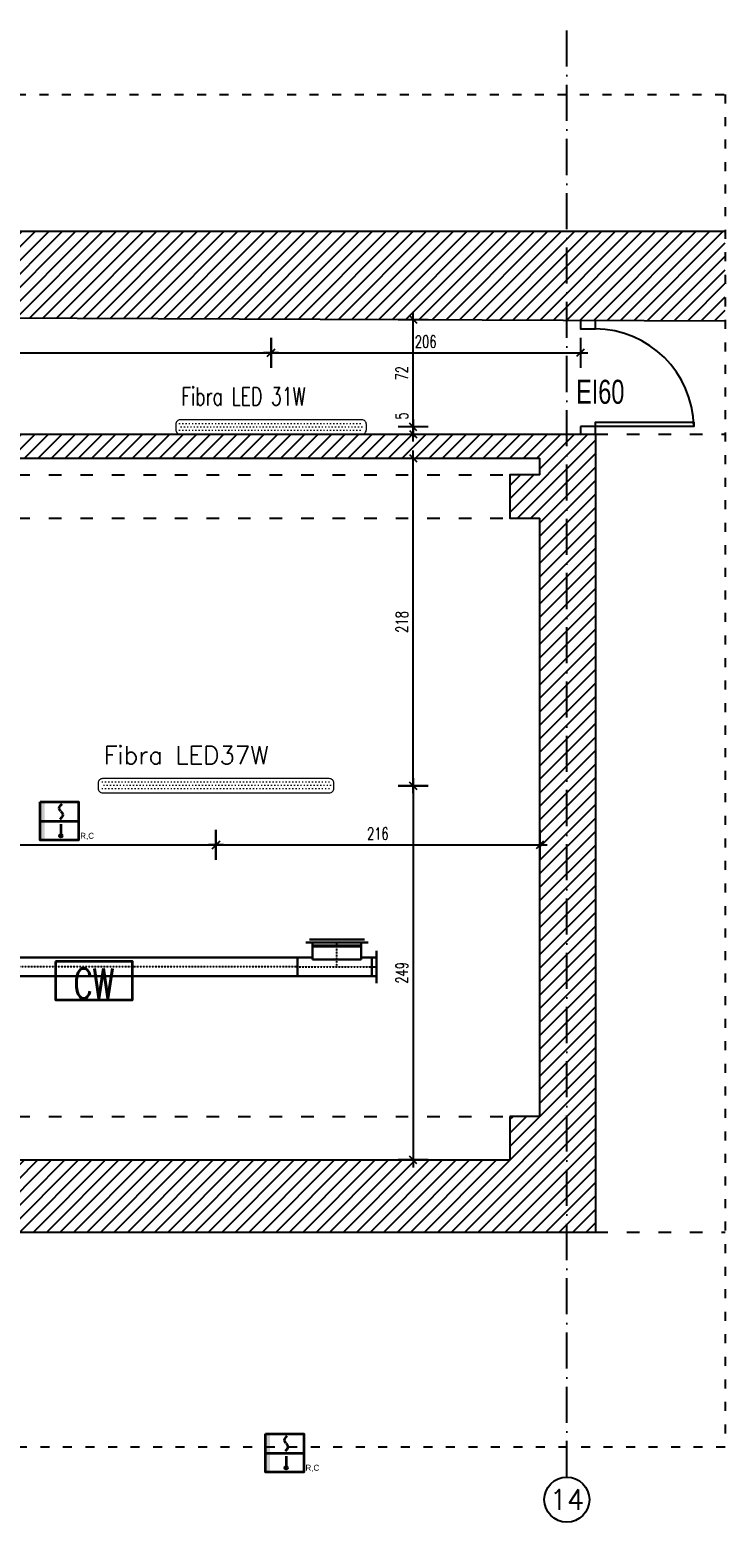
# Model space of a CAD drawing. Header units: millimetres. Extents: x 167273 to 188273, y -125105 to -88145.
# Tile 114 of 210: x 182890 to 183353, y -120617 to -119624. Entities that reach past the tile are written whole.
import ezdxf
from ezdxf.enums import TextEntityAlignment as Align

# ---------------------------------------------------------------- set-up
doc = ezdxf.new("R2010")
doc.units = ezdxf.units.MM
doc.header["$PDMODE"] = 35
doc.header["$PDSIZE"] = 5
for name, pattern in [('ACAD_ISO03W100', [30, 12, -18]), ('ACAD_ISO10W100', [18, 12, -3, 0, -3]), ('WENT_3', [1.6, 0.5, -0.5, 0.1, -0.5])]:
    doc.linetypes.add(name, pattern=pattern)
for name, color, linetype in [('!_ppoz', 10, 'Continuous'), ('a-osie', 1, 'ACAD_ISO10W100'), ('a-wymiary', 9, 'Continuous'), ('b-przerywana1', 9, 'ACAD_ISO03W100'), ('b-przerywana2', 2, 'ACAD_ISO03W100'), ('b-ściany', 2, 'Continuous'), ('FLUID-W-BIB-SYM', 7, 'Continuous'), ('h-hatch', 8, 'Continuous')]:
    doc.layers.add(name, color=color, linetype=linetype)
for name, color, linetype, lineweight in [('EL_Linia SSP', 10, 'Continuous', 35), ('EL_oprawy', 72, 'Continuous', 5), ('FLUID-W-BIB', 220, 'Continuous', 30)]:
    doc.layers.add(name, color=color, linetype=linetype, lineweight=lineweight)
doc.styles.add('Arial', font='romans.shx', dxfattribs={"width": 0.7, "height": 12})
doc.styles.add('ES1', font='romans.shx', dxfattribs={"width": 0.7, "height": 12})
doc.styles.add('PPAB_100', font='romans.shx', dxfattribs={"width": 0.7, "height": 12})
doc.styles.add('PPAB_50', font='romans.shx', dxfattribs={"width": 0.7, "height": 8})
doc.dimstyles.new('newPPAB_50', dxfattribs={"dimscale": 0, "dimtxt": 8, "dimasz": 1, "dimexe": 10, "dimexo": 10, "dimgap": 3.5, "dimtad": 1, "dimdec": 0, "dimzin": 0, "dimdsep": 46, "dimtxsty": 'PPAB_50', "dimblk": 'tick_50', "dimcen": 0.09, "dimdle": 5, "dimse1": 1, "dimse2": 1, "dimclrd": 9, "dimclre": 9, "dimclrt": 161, "dimadec": 0, "dimazin": 0, "dimtfac": 1, "dimtdec": 0, "dimtix": 1, "dimtofl": 0, "dimtmove": 2, "dimatfit": 3, "dimldrblk": 'tick_50', "dimfxl": 0, "dimtolj": 1, "dimtzin": 0, "dimarcsym": 0})
pattern_1 = [(45, (-27340.6366, 31489.7547), (-4.49012806, 4.49012806), [])]
pattern_2 = [(0, (8e-13, -4e-12), (1.09375, 2.1875), [0, -2.1875])]

# ---------------------------------------------------------------- blocks, each defined once
blk = doc.blocks.new('LED 37W')
h = blk.add_hatch()
h.set_pattern_fill('DOTS', color=256, scale=35)
h.set_pattern_definition(pattern_2)
h.paths.add_polyline_path([(76.5, 2.75), (-76.5, 2.75), (-76.5, -2.75), (76.5, -2.75)])
blk.add_lwpolyline([(-75.5, -4.75), (75.5, -4.75, 0.414214), (78.5, -1.75), (78.5, 1.75, 0.414214), (75.5, 4.75), (-75.5, 4.75, 0.414214), (-78.5, 1.75), (-78.5, -1.75, 0.414214)], format="xyb", close=True)
at = {"style": 'ES1', "flags": 1}
blk.add_attdef('TYP', (-74.8, 30.4), '', height=12, rotation=360, dxfattribs=at)
at = {"style": 'ES1'}
blk.add_attdef('KOD', (-74.8, 14.37), '', height=12, rotation=360, dxfattribs=at)
blk = doc.blocks.new('LED 31W')
h = blk.add_hatch()
h.set_pattern_fill('DOTS', color=256, scale=35)
h.set_pattern_definition(pattern_2)
h.paths.add_polyline_path([(61.5, 2.75), (-61.5, 2.75), (-61.5, -2.75), (61.5, -2.75)])
blk.add_lwpolyline([(-60.5, -4.75), (60.5, -4.75, 0.414214), (63.5, -1.75), (63.5, 1.75, 0.414214), (60.5, 4.75), (-60.5, 4.75, 0.414214), (-63.5, 1.75), (-63.5, -1.75, 0.414214)], format="xyb", close=True)
at = {"style": 'ES1', "flags": 1}
blk.add_attdef('TYP', (-59.8, 30.4), '', height=12, rotation=360, dxfattribs=at)
at = {"style": 'ES1'}
blk.add_attdef('KOD', (-59.8, 14.37), '', height=12, rotation=360, dxfattribs=at)
blk = doc.blocks.new('A$C5690186C')
at = {"layer": 'EL_Linia SSP', "lineweight": 5}
h = blk.add_hatch(color=256, dxfattribs=at)
h.set_gradient(color1=(255, 0, 0), color2=(224, 0, 0), one_color=1, name='INVSPHERICAL')
h.paths.add_polyline_path([(-9.8, 0), (-9.8, 12.8), (-12.8, 12.8), (-12.8, 0)])
h.paths.add_polyline_path([(-9.8, -12.8), (-9.8, 0), (-12.8, 0), (-12.8, -12.8)])
at = {"layer": 'EL_Linia SSP'}
blk.add_hatch(color=256, dxfattribs=at).paths.add_polyline_path([(2.02, -9.84, 1), (0.15, -9.84, 1)])
at = {"layer": 'EL_Linia SSP', "color": 1, "linetype": 'Continuous'}
for p, q in [((0.11, 9.39), (0.74, 10.35)), ((0.74, 10.35), (1.79, 11.52)), ((-0.1, 8.54), (0.11, 9.39)), ((0.11, 7.68), (-0.1, 8.54)), ((0.58, 6.96), (0.11, 7.68)), ((1.41, 2.34), (0.36, 1.16)), ((0.74, 6.72), (0.58, 6.96)), ((1.07, 6.34), (0.74, 6.72)), ((1.07, 6.34), (1.41, 5.97)), ((1.41, 5.97), (1.57, 5.73)), ((2.04, 3.3), (1.41, 2.34)), ((1.57, 5.73), (2.04, 5.01)), ((2.04, 5.01), (2.25, 4.15)), ((2.25, 4.15), (2.04, 3.3))]:
    blk.add_line(p, q, dxfattribs=at)
at = {"layer": 'EL_Linia SSP'}
for p, q in [((-12.8, 0), (12.8, 0)), ((1.08, -2.06), (1.08, -9.84))]:
    blk.add_line(p, q, dxfattribs=at)
blk.add_lwpolyline([(-12.8, 12.8), (12.8, 12.8), (12.8, -12.8), (-12.8, -12.8)], close=True, dxfattribs=at)
blk.add_circle((1.08, -9.84), 0.938, dxfattribs=at)
at = {"layer": 'EL_Linia SSP', "color": 1}
blk.add_text('R,C', height=4, dxfattribs=at).set_placement((13.91, -11.8))
blk = doc.blocks.new('*U976')
at = {"linetype": 'Continuous', "lineweight": -2}
for p, q in [((-2501.5, 0), (-2501.5, 62.5)), ((-2501.5, -62.5), (-2501.5, 0)), ((2501.5, 62.5), (2501.5, 0)), ((2501.5, 0), (2501.5, -62.5))]:
    blk.add_line(p, q, dxfattribs=at)
at = {"color": 0, "linetype": 'ByBlock', "lineweight": -2}
for p, q in [((-2501.5, 62.5), (2501.5, 62.5)), ((2501.5, -62.5), (-2501.5, -62.5))]:
    blk.add_line(p, q, dxfattribs=at)
at = {"layer": 'FLUID-W-BIB-SYM', "linetype": 'WENT_3', "lineweight": -3}
blk.add_line((-2501.5, 0), (2501.5, 0), dxfattribs=at)
blk = doc.blocks.new('*U1059')
at = {"linetype": 'Continuous', "lineweight": -2}
for p, q in [((-207.5, 162.5), (-162.5, 162.5)), ((-162.5, 162.5), (162.5, 162.5)), ((162.5, 162.5), (207.5, 162.5)), ((-262.5, 62.5), (-262.5, -62.5)), ((262.5, -62.5), (262.5, 62.5))]:
    blk.add_line(p, q, dxfattribs=at)
at = {"color": 0, "linetype": 'ByBlock', "lineweight": -2}
for p, q in [((-162.5, 132.5), (-162.5, 162.5)), ((-162.5, 132.5), (-162.5, 62.5)), ((162.5, 132.5), (162.5, 162.5)), ((162.5, 50), (162.5, 132.5)), ((-262.5, 62.5), (-162.5, 62.5)), ((-162.5, 62.5), (-162.5, 50)), ((162.5, 50), (-162.5, 50)), ((162.5, 62.5), (262.5, 62.5)), ((262.5, -62.5), (-262.5, -62.5))]:
    blk.add_line(p, q, dxfattribs=at)
at = {"linetype": 'Continuous', "lineweight": -3}
blk.add_line((162.5, 132.5), (-162.5, 132.5), dxfattribs=at)
at = {"layer": 'FLUID-W-BIB-SYM', "linetype": 'WENT_3', "lineweight": -3}
for p, q in [((0, 0), (0, 162.5)), ((0, 142.5), (0, 162.5)), ((-262.5, 0), (262.5, 0)), ((232.5, 0), (262.5, 0))]:
    blk.add_line(p, q, dxfattribs=at)
blk = doc.blocks.new('*U948')
at = {"color": 0, "linetype": 'ByBlock', "lineweight": -2}
for p, q in [((0, 62.5), (0, 107.5)), ((0, 62.5), (-30, 62.5)), ((0, 0), (0, 62.5)), ((-30, -62.5), (0, -62.5)), ((0, -62.5), (0, 0)), ((0, -107.5), (0, -62.5))]:
    blk.add_line(p, q, dxfattribs=at)
at = {"linetype": 'Continuous', "lineweight": -2}
for p, q in [((-30, 62.5), (-30, 0)), ((-30, 0), (-30, -62.5))]:
    blk.add_line(p, q, dxfattribs=at)
blk = doc.blocks.new('*U1060')
at = {"color": 0, "linetype": 'ByBlock', "lineweight": -2}
for p, q in [((-182.5, 0), (-162.5, 0)), ((-182.5, 0, 20), (182.5, 0, 20)), ((162.5, 0), (-162.5, 0)), ((-162.5, 0, -20), (-162.5, 0)), ((-162.5, 0, -20), (162.5, 0, -20)), ((162.5, 0), (162.5, 0, -20)), ((162.5, 0), (182.5, 0))]:
    blk.add_line(p, q, dxfattribs=at)
at = {"linetype": 'Continuous', "lineweight": -3}
for p, q in [((182.5, 0, 20), (-182.5, 0, 20)), ((-182.5, 0, 20), (182.5, 0, 20))]:
    blk.add_line(p, q, dxfattribs=at)
blk = doc.blocks.new('tick_50')
at = {"color": 9, "ltscale": 20}
for p, q in [((0, 10), (0, -10)), ((-5, 0), (5, 0))]:
    blk.add_line(p, q, dxfattribs=at)
at = {"color": 0}
blk.add_line((2.5, 2.5), (-2.5, -2.5), dxfattribs=at)
blk = doc.blocks.new('*D1464')
at = {"layer": 'a-wymiary', "color": 9, "lineweight": -2}
blk.add_line((183145.49, -120127.89), (183145.49, -120374.89), dxfattribs=at)
at = {"layer": 'Defpoints', "color": 0}
for p in [(183092.6, -120126.89), (183092.6, -120375.89), (183145.49, -120375.89)]:
    blk.add_point(p, dxfattribs=at)
at = {"layer": 'a-wymiary', "color": 9, "lineweight": -2}
for p, rotation in [((183145.49, -120126.89), 90), ((183145.49, -120375.89), 270)]:
    blk.add_blockref('tick_50', p, dxfattribs=dict(at, rotation=rotation))
at = {"layer": 'a-wymiary', "color": 161, "insert": (183137.99, -120251.39), "char_height": 8, "attachment_point": 5, "rotation": 90, "style": 'PPAB_50'}
blk.add_mtext('\\A1;249', dxfattribs=at)
blk = doc.blocks.new('*D1466')
at = {"layer": 'a-wymiary', "color": 9, "lineweight": -2}
for p, q in [((183145.49, -119887.14), (183145.49, -119886.14)), ((183145.49, -119893.91), (183145.49, -119894.91))]:
    blk.add_line(p, q, dxfattribs=at)
at = {"layer": 'Defpoints', "color": 0}
for p in [(183114.31, -119888.14), (183114.31, -119892.91), (183145.49, -119892.91)]:
    blk.add_point(p, dxfattribs=at)
at = {"layer": 'a-wymiary', "color": 9, "lineweight": -2}
for p, rotation in [((183145.49, -119888.14), 270), ((183145.49, -119892.91), 90)]:
    blk.add_blockref('tick_50', p, dxfattribs=dict(at, rotation=rotation))
at = {"layer": 'a-wymiary', "color": 161, "insert": (183137.99, -119880.83), "char_height": 8, "attachment_point": 5, "rotation": 90, "style": 'PPAB_50'}
blk.add_mtext('\\A1;5', dxfattribs=at)

msp = doc.modelspace()

# ---------------------------------------------------------------- hatches: boundary and pattern name
at = {"layer": 'h-hatch'}
h = msp.add_hatch(dxfattribs=at)
h.set_pattern_fill('ANSI31', color=256, scale=2, style=0)
h.set_pattern_definition(pattern_1)
h.paths.add_polyline_path([(183353.25, -119757.89), (180164.81, -119757.89), (180164.81, -119666.89), (180102.81, -119666.89), (180102.81, -119803.13), (180175.81, -119803.45), (181713.81, -119810.23), (181713.81, -119823.29), (181728.81, -119823.29), (181728.81, -119810.36), (183353.25, -119817.58)])
h = msp.add_hatch(dxfattribs=at)
h.set_pattern_fill('ANSI31', color=256, scale=2, style=0)
h.set_pattern_definition(pattern_1)
h.paths.add_polyline_path([(183266.81, -119892.91), (183266.81, -119892.91), (182300.81, -119892.89), (182300.81, -119908.89), (183229.81, -119908.89), (183229.81, -119919.89), (183209.81, -119919.89), (183209.81, -119948.89), (183229.81, -119948.89), (183229.81, -120346.89), (183209.81, -120346.89), (183209.81, -120375.89), (182881.81, -120375.89), (182881.81, -120346.89), (182852.81, -120346.89), (182852.81, -120375.89), (182490.81, -120375.89), (182490.81, -120346.89), (182461.81, -120346.89), (182461.81, -120375.89), (182169.81, -120375.89), (182169.81, -120423.89), (183266.81, -120423.89)])

# ---------------------------------------------------------------- linework, layer by layer
at = {"layer": '!_ppoz'}
msp.add_lwpolyline([(183256.81, -119817.15), (183256.81, -119822.91), (183266.81, -119822.91), (183266.81, -119817.19)], dxfattribs=at)
for points in [[(183256.81, -119887.91), (183256.81, -119892.91), (183266.81, -119892.91), (183266.81, -119887.91)], [(183266.81, -119887.91), (183266.81, -119884.91), (183332.31, -119884.91), (183332.31, -119887.91)]]:
    msp.add_lwpolyline(points, close=True, dxfattribs=at)
msp.add_arc((183266.48, -119888.71), 65.8, 0.67556, 89.7622, dxfattribs=at)
at = {"layer": 'a-osie', "ltscale": 2}
msp.add_line((183247.81, -120586.88), (183247.81, -119623.89), dxfattribs=at)
at = {"layer": 'a-osie', "linetype": 'Continuous', "ltscale": 0.5}
msp.add_circle((183247.81, -120601.88), 15, dxfattribs=at)
at = {"layer": 'b-przerywana1', "ltscale": 0.7}
for p, q in [((182881.81, -119919.89), (183209.81, -119919.89)), ((182881.81, -119948.89), (183209.81, -119948.89)), ((182881.81, -120346.89), (183209.81, -120346.89))]:
    msp.add_line(p, q, dxfattribs=at)
at = {"layer": 'b-przerywana1', "ltscale": 0.5}
msp.add_lwpolyline([(179326.52, -120566.89), (179326.52, -119666.89), (183353.25, -119666.89), (183353.25, -120566.89)], close=True, dxfattribs=at)
at = {"layer": 'b-przerywana2', "ltscale": 0.7}
for p, q in [((183266.81, -119892.91), (183353.25, -119892.91)), ((183266.81, -120423.89), (183353.25, -120423.89))]:
    msp.add_line(p, q, dxfattribs=at)
at = {"layer": 'b-ściany'}
for p, q in [((180164.81, -119757.89), (183353.25, -119757.89)), ((180164.81, -119757.89), (183353.25, -119757.89)), ((181728.81, -119810.36), (183353.25, -119817.58)), ((182300.81, -119892.89), (183266.81, -119892.91)), ((182300.81, -119892.89), (183266.81, -119892.91)), ((183266.81, -119892.91), (183266.81, -120423.89)), ((183266.81, -119892.91), (183266.81, -120423.89)), ((182300.81, -119908.89), (183229.81, -119908.89)), ((182300.81, -119908.89), (183229.81, -119908.89)), ((183229.81, -119919.89), (183229.81, -119908.89)), ((183229.81, -119919.89), (183229.81, -119908.89)), ((183229.81, -120346.89), (183229.81, -119948.89)), ((183229.81, -120346.89), (183229.81, -119948.89)), ((183229.81, -120346.89), (183209.81, -120346.89)), ((183209.81, -120346.89), (183209.81, -120375.89)), ((183229.81, -120346.89), (183209.81, -120346.89)), ((183209.81, -120346.89), (183209.81, -120375.89)), ((182881.81, -120375.89), (183209.81, -120375.89)), ((182881.81, -120375.89), (183209.81, -120375.89)), ((182169.81, -120423.89), (183266.81, -120423.89)), ((182169.81, -120423.89), (183266.81, -120423.89))]:
    msp.add_line(p, q, dxfattribs=at)
msp.add_lwpolyline([(183229.81, -119919.89), (183209.81, -119919.89), (183209.81, -119948.89), (183229.81, -119948.89)], dxfattribs=at)
msp.add_lwpolyline([(183229.81, -119919.89), (183209.81, -119919.89), (183209.81, -119948.89), (183229.81, -119948.89)], dxfattribs=at)
at = {"layer": 'EL_Linia SSP', "color": 1}
msp.add_lwpolyline([(182907.29, -120243.79), (182907.29, -120269.39), (182958.49, -120269.39), (182958.49, -120243.79)], close=True, dxfattribs=at)

# ---------------------------------------------------------------- block references
at = {"layer": 'EL_Linia SSP'}
for p in [(182909.81, -120150.39), (183059.81, -120570.89)]:
    msp.add_blockref('A$C5690186C', p, dxfattribs=at)
at = {"layer": 'EL_oprawy'}
ref = msp.add_blockref('LED 31W', (183050.81, -119888.14), dxfattribs=at)
ref.add_attrib('KOD', 'Fibra LED 31W', (182991.01, -119873.78), dxfattribs={"layer": '0', "height": 12, "rotation": 360, "style": 'ES1', "width": 0.7})
at = {"layer": 'EL_oprawy', "ltscale": 0.5}
msp.add_blockref('LED 37W', (183014.1, -120126.89), dxfattribs=at).add_auto_attribs({'KOD': 'Fibra LED37W'})
at = {"layer": 'FLUID-W-BIB', "linetype": 'Continuous', "extrusion": (8.55285e-49, 1, 6.12323e-17), "xscale": 0.1000000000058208, "yscale": 0.1, "zscale": 0.1000000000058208, "rotation": 180}
msp.add_blockref('*U1060', (-183094.69, -59.5, -120231.14), dxfattribs=at)
at = {"layer": 'FLUID-W-BIB', "linetype": 'Continuous', "xscale": 0.1000000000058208, "yscale": 0.1000000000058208, "zscale": 0.1}
for name, p in [('*U1059', (183094.69, -120247.39, -59.5)), ('*U948', (183120.94, -120247.39, -59.5))]:
    msp.add_blockref(name, p, dxfattribs=at)
at = {"layer": 'FLUID-W-BIB', "linetype": 'Continuous', "extrusion": (1.22465e-16, 0, -1), "xscale": 0.1000000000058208, "yscale": 0.1000000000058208, "zscale": 0.1}
msp.add_blockref('*U976', (-182818.29, -120247.39, 59.5), dxfattribs=at)

# ---------------------------------------------------------------- texts
at = {"layer": '!_ppoz', "insert": (183286.13, -119864.85), "char_height": 16, "width": 2937.189, "attachment_point": 6, "style": 'PPAB_100'}
msp.add_mtext('{\\fArial|b0|i0|c238|p34;EI60}', dxfattribs=at)
at = {"layer": 'a-osie', "linetype": 'Continuous', "ltscale": 0.5, "style": 'PPAB_100'}
msp.add_text('14', height=13.5, dxfattribs=at).set_placement((183247.81, -120601.88), align=Align.MIDDLE_CENTER)
at = {"layer": 'EL_Linia SSP', "color": 1, "style": 'Arial', "width": 0.7}
msp.add_text('CW', height=20, dxfattribs=at).set_placement((182932.89, -120268.38), align=Align.CENTER)

# ---------------------------------------------------------------- dimensions: what is measured, and where the dimension line sits
at = {"layer": 'a-wymiary'}
for base, p1, p2 in [((183145.49, -119816.52), (183114.31, -119888.14), (183114.63, -119816.52)), ((183145.49, -119908.89), (183092.6, -120126.89), (183092.6, -119908.89))]:
    msp.add_linear_dim(base=base, p1=p1, p2=p2, angle=90, dimstyle='newPPAB_50', override={"dimscale": 1}, dxfattribs=at).render()
for base, p1, p2 in [((183050.81, -119838.86), (182550.81, -119883.39), (183050.81, -119883.39)), ((183256.81, -119838.86), (183050.81, -119883.39), (183256.81, -119892.91)), ((183229.81, -120166.25), (183014.1, -120131.64), (183229.81, -120131.64))]:
    msp.add_linear_dim(base=base, p1=p1, p2=p2, dimstyle='newPPAB_50', override={"dimscale": 1}, dxfattribs=at).render()
dim = msp.add_linear_dim(base=(183145.49, -119892.91), p1=(183114.31, -119888.14), p2=(183114.31, -119892.91), angle=90, dimstyle='newPPAB_50', override={"dimscale": 1}, dxfattribs=at)
dim.commit()
dim.dimension.update_dxf_attribs({"geometry": '*D1466', "text_midpoint": (183137.99, -119880.83), "dimtype": 160})
dim = msp.add_linear_dim(base=(183145.49, -120375.89), p1=(183092.6, -120126.89), p2=(183092.6, -120375.89), angle=90, dimstyle='newPPAB_50', override={"dimscale": 1}, dxfattribs=at)
dim.commit()
dim.dimension.update_dxf_attribs({"geometry": '*D1464', "text_midpoint": (183137.99, -120251.39)})
msp.add_linear_dim(base=(183014.1, -120166.25), p1=(182639.1, -120131.64), p2=(183014.1, -120131.64), location=(182799.58, -120158.75), dimstyle='newPPAB_50', override={"dimscale": 1}, dxfattribs=at).render()

doc.saveas('drawing.dxf')
